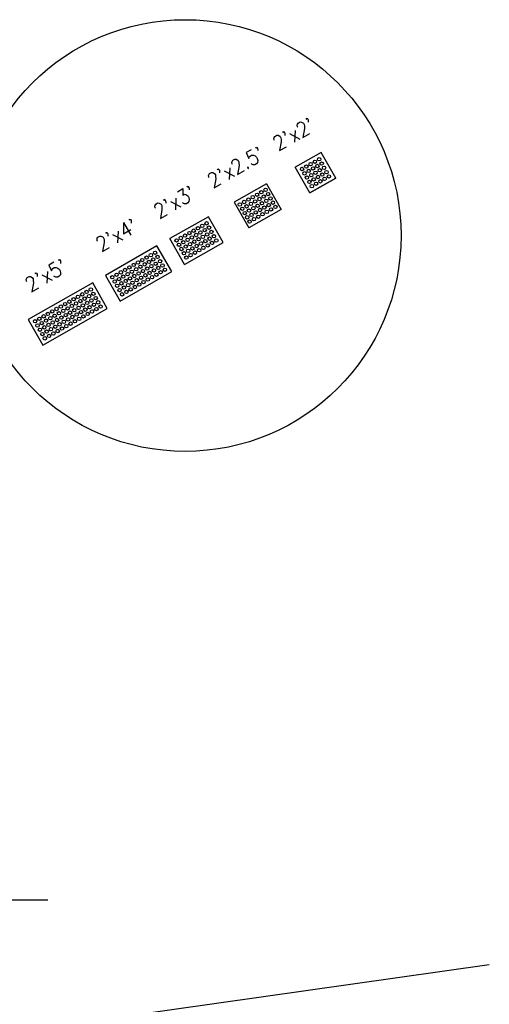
# Model space of a CAD drawing. Extents: x 167754 to 212748, y 396132 to 454338.
# Tile 17 of 150: x 180762 to 180794, y 413992 to 414058. Entities that reach past the tile are written whole.
import ezdxf

# ---------------------------------------------------------------- set-up
doc = ezdxf.new("R2010")
doc.units = 0
doc.header["$MEASUREMENT"] = 0
doc.layers.get('0').update_dxf_attribs({"linetype": 'CONTINUOUS'})
for name, color, linetype, plot in [('0_EX. 3DP', 31, 'CONTINUOUS', False), ('SC_SCRATCH-1', 7, 'CONTINUOUS', False), ('SC_SCRATCH-2', 2, 'CONTINUOUS', False), ('SC_SCRATCH-3', 3, 'CONTINUOUS', False), ('SC_SCRATCH-4', 4, 'CONTINUOUS', False), ('SC_SCRATCH-5', 5, 'CONTINUOUS', False)]:
    doc.layers.add(name, color=color, linetype=linetype, plot=plot)
doc.layers.add('SC_SCRATCH-6', color=6, linetype='CONTINUOUS')
doc.styles.add('romans', font='romans.shx', dxfattribs={"width": 0.75, "oblique": 22.5})
doc.styles.get("Standard").update_dxf_attribs({"font": 'romans.shx', "width": 0.9})
doc.dimstyles.new('4P', dxfattribs={"dimscale": 4, "dimtxt": 0.14, "dimasz": 0.14, "dimexe": 0.05, "dimexo": 0.05, "dimgap": 0.05, "dimtad": 1, "dimzin": 0, "dimdsep": 46, "dimtxsty": 'romans', "dimcen": 0, "dimdle": 0.1, "dimclrd": 1, "dimclre": 1, "dimclrt": 7, "dimaunit": 1, "dimadec": 4, "dimazin": 0, "dimtfac": 1, "dimtmove": 0, "dimatfit": 2, "dimfxl": 1, "dimtvp": 1, "dimtolj": 1, "dimtzin": 0, "dimarcsym": 0})

# ---------------------------------------------------------------- blocks, each defined once
blk = doc.blocks.new('DOMES_5FT')
for p, q in [((-0.07, 2.499), (-2.069, 2.443)), ((-2.069, 2.443), (-1.929, -2.555)), ((0.07, -2.499), (-0.07, 2.499)), ((-1.929, -2.555), (0.07, -2.499))]:
    blk.add_line(p, q)
for centre in [(-1.725, 2.12), (-1.392, 2.13), (-1.059, 2.139), (-0.727, 2.148), (-0.394, 2.158), (-1.716, 1.788), (-1.706, 1.453), (-1.383, 1.797), (-1.374, 1.462), (-1.05, 1.806), (-1.041, 1.471), (-0.717, 1.816), (-0.708, 1.481), (-0.384, 1.825), (-0.375, 1.49), (-1.697, 1.12), (-1.688, 0.787), (-1.364, 1.129), (-1.355, 0.796), (-1.031, 1.138), (-1.022, 0.806), (-0.698, 1.148), (-0.689, 0.815), (-0.366, 1.157), (-0.356, 0.824), (-1.678, 0.454), (-1.669, 0.121), (-1.346, 0.463), (-1.336, 0.131), (-1.013, 0.473), (-1.003, 0.14), (-0.68, 0.482), (-0.67, 0.149), (-0.347, 0.491), (-0.338, 0.159), (-1.66, -0.212), (-1.65, -0.547), (-1.327, -0.202), (-1.317, -0.537), (-0.994, -0.193), (-0.985, -0.528), (-0.661, -0.184), (-0.652, -0.518), (-0.328, -0.174), (-0.319, -0.509), (-1.641, -0.881), (-1.632, -1.214), (-1.308, -0.872), (-1.299, -1.205), (-0.975, -0.863), (-0.966, -1.196), (-0.642, -0.853), (-0.633, -1.186), (-0.309, -0.844), (-0.3, -1.177), (-1.622, -1.547), (-1.613, -1.88), (-1.289, -1.538), (-1.28, -1.871), (-0.956, -1.528), (-0.947, -1.861), (-0.624, -1.519), (-0.614, -1.852), (-0.291, -1.51), (-0.281, -1.843), (-1.604, -2.213), (-1.271, -2.204), (-0.938, -2.194), (-0.605, -2.185), (-0.272, -2.175)]:
    blk.add_circle(centre, 0.115)
blk = doc.blocks.new('DOMES_4FT')
for p, q in [((-21.22, 49.29), (-23.96, 1.37)), ((2.74, 47.92), (-21.22, 49.29)), ((0, 0), (2.74, 47.92)), ((-23.96, 1.37), (0, 0))]:
    blk.add_line(p, q)
for centre in [(-17.66, 41.08), (-17.43, 45.07), (-13.67, 40.86), (-13.44, 44.85), (-9.68, 40.63), (-9.45, 44.62), (-5.69, 40.4), (-5.47, 44.39), (-1.7, 40.17), (-1.48, 44.16), (-18.12, 33.11), (-17.89, 37.09), (-14.13, 32.88), (-13.9, 36.87), (-10.14, 32.65), (-9.91, 36.64), (-6.15, 32.42), (-5.92, 36.41), (-2.16, 32.19), (-1.93, 36.18), (-18.58, 25.1), (-18.35, 29.12), (-14.59, 24.87), (-14.36, 28.89), (-10.6, 24.65), (-10.37, 28.66), (-6.61, 24.42), (-6.38, 28.43), (-2.62, 24.19), (-2.39, 28.2), (-19.03, 17.1), (-18.81, 21.09), (-15.04, 16.87), (-14.82, 20.86), (-11.06, 16.64), (-10.83, 20.63), (-7.07, 16.41), (-6.84, 20.4), (-3.08, 16.19), (-2.85, 20.18), (-19.49, 9.12), (-19.26, 13.11), (-15.5, 8.89), (-15.27, 12.88), (-11.51, 8.66), (-11.28, 12.65), (-7.52, 8.44), (-7.29, 12.42), (-3.53, 8.21), (-3.3, 12.2), (-19.72, 5.13), (-15.73, 4.9), (-11.74, 4.67), (-7.75, 4.45), (-3.76, 4.22)]:
    blk.add_circle(centre, 1.37)

msp = doc.modelspace()

# ---------------------------------------------------------------- linework, layer by layer
at = {"layer": '0_EX. 3DP'}
msp.add_polyline3d([(180723.326, 413984.673, 1146.423), (180747.583, 413988.087, 1148.208), (180766.515, 413990.584, 1149.471), (180794.142, 413994.508, 1150.265)], dxfattribs=at)
at = {"layer": 'SC_SCRATCH-1', "color": 1}
for points in [[(180782.783, 414049.354), (180781.045, 414048.365)], [(180783.772, 414047.616), (180782.783, 414049.354)], [(180782.034, 414046.627), (180781.045, 414048.365)], [(180782.034, 414046.627), (180781.045, 414048.365)], [(180783.772, 414047.616), (180782.034, 414046.627)], [(180782.034, 414046.627), (180783.772, 414047.616)]]:
    msp.add_lwpolyline(points, dxfattribs=at)
at = {"layer": 'SC_SCRATCH-1'}
msp.add_circle((180773.604, 414043.75), 14.582, dxfattribs=at)
at = {"layer": 'SC_SCRATCH-1', "color": 1}
for centre in [(180781.789, 414048.408), (180782.078, 414048.573), (180782.368, 414048.738), (180782.532, 414048.448), (180782.657, 414048.903), (180782.822, 414048.613), (180781.499, 414048.244), (180781.664, 414047.954), (180781.953, 414048.119), (180782.118, 414047.83), (180782.243, 414048.284), (180782.408, 414047.994), (180782.697, 414048.159), (180782.862, 414047.87), (180782.986, 414048.324), (180783.151, 414048.034), (180783.316, 414047.745), (180781.829, 414047.665), (180781.994, 414047.375), (180782.158, 414047.086), (180782.283, 414047.54), (180782.448, 414047.251), (180782.572, 414047.705), (180782.737, 414047.415), (180783.026, 414047.58)]:
    msp.add_circle(centre, 0.115, dxfattribs=at)
at = {"layer": 'SC_SCRATCH-2', "color": 6}
for points in [[(180779.09, 414047.252), (180776.917, 414046.015)], [(180779.09, 414047.252), (180780.079, 414045.514)], [(180776.917, 414046.015), (180777.906, 414044.277)], [(180780.079, 414045.514), (180777.906, 414044.277)]]:
    msp.add_lwpolyline(points, dxfattribs=at)
for centre in [(180778.46, 414046.51), (180778.749, 414046.675), (180779.039, 414046.84), (180779.203, 414046.55), (180777.299, 414045.849), (180777.59, 414046.015), (180777.881, 414046.181), (180778.046, 414045.891), (180778.17, 414046.346), (180778.335, 414046.056), (180778.5, 414045.767), (180778.625, 414046.221), (180778.789, 414045.931), (180778.914, 414046.386), (180779.079, 414046.096), (180779.243, 414045.807), (180779.368, 414046.261), (180779.533, 414045.971), (180777.463, 414045.56), (180777.628, 414045.271), (180777.755, 414045.726), (180777.919, 414045.436), (180778.084, 414045.147), (180778.21, 414045.602), (180778.375, 414045.313), (180778.665, 414045.477), (180778.829, 414045.188), (180778.954, 414045.642), (180779.119, 414045.353), (180779.408, 414045.517), (180779.698, 414045.682), (180777.793, 414044.981), (180777.958, 414044.692), (180778.249, 414044.858), (180778.54, 414045.023)]:
    msp.add_circle(centre, 0.115, dxfattribs=at)
at = {"layer": 'SC_SCRATCH-3'}
for points in [[(180775.179, 414045.026), (180772.571, 414043.542)], [(180776.168, 414043.288), (180775.179, 414045.026)], [(180773.561, 414041.804), (180772.571, 414043.542)], [(180773.561, 414041.804), (180776.168, 414043.288)]]:
    msp.add_lwpolyline(points, dxfattribs=at)
for centre in [(180775.052, 414044.574), (180773.604, 414043.75), (180773.894, 414043.915), (180774.183, 414044.08), (180774.348, 414043.79), (180774.473, 414044.244), (180774.637, 414043.955), (180774.762, 414044.409), (180774.927, 414044.12), (180775.092, 414043.83), (180775.216, 414044.284), (180775.381, 414043.995), (180773.026, 414043.421), (180773.19, 414043.131), (180773.315, 414043.586), (180773.48, 414043.296), (180773.769, 414043.461), (180773.934, 414043.171), (180774.059, 414043.626), (180774.223, 414043.336), (180774.513, 414043.501), (180774.677, 414043.212), (180774.802, 414043.666), (180774.967, 414043.376), (180775.132, 414043.087), (180775.256, 414043.541), (180775.421, 414043.252), (180775.546, 414043.706), (180775.71, 414043.416), (180773.355, 414042.842), (180773.52, 414042.553), (180773.644, 414043.007), (180773.809, 414042.717), (180773.974, 414042.428), (180774.099, 414042.882), (180774.263, 414042.593), (180774.388, 414043.047), (180774.553, 414042.757), (180774.842, 414042.922), (180773.685, 414042.263)]:
    msp.add_circle(centre, 0.115, dxfattribs=at)

# ---------------------------------------------------------------- block references
at = {"layer": 'SC_SCRATCH-4', "xscale": 0.08333333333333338, "yscale": 0.08333333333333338, "zscale": 0.08333333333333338, "rotation": 123.0956169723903}
msp.add_blockref('DOMES_4FT', (180771.702, 414043.047), dxfattribs=at)
at = {"layer": 'SC_SCRATCH-5', "rotation": 298.0375014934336}
msp.add_blockref('DOMES_5FT', (180766.179, 414037.589), dxfattribs=at)

# ---------------------------------------------------------------- texts
at = {"layer": 'SC_SCRATCH-1', "color": 1, "insert": (180780.925, 414050.598), "char_height": 1, "attachment_point": 5, "rotation": 29.64612}
msp.add_mtext_dynamic_manual_height_columns("2'x2'", width=2.84833, gutter_width=12, heights=[0], dxfattribs=at)
at = {"layer": 'SC_SCRATCH-2', "color": 6, "insert": (180777.014, 414048.372), "char_height": 1, "attachment_point": 5, "rotation": 29.64612}
msp.add_mtext_dynamic_manual_height_columns("2'x2.5'", width=2.84833, gutter_width=12, heights=[0], dxfattribs=at)
at = {"layer": 'SC_SCRATCH-3', "insert": (180772.886, 414046.022), "char_height": 1, "attachment_point": 5, "rotation": 29.64612}
msp.add_mtext_dynamic_manual_height_columns("2'x3'", width=2.84833, gutter_width=12, heights=[0], dxfattribs=at)
at = {"layer": 'SC_SCRATCH-4', "insert": (180768.978, 414043.791), "char_height": 1, "attachment_point": 5, "rotation": 29.64612}
msp.add_mtext_dynamic_manual_height_columns("2'x4'", width=2.84833, gutter_width=12, heights=[0], dxfattribs=at)
at = {"layer": 'SC_SCRATCH-5', "insert": (180764.201, 414041.065), "char_height": 1, "attachment_point": 5, "rotation": 29.64612}
msp.add_mtext_dynamic_manual_height_columns("2'x5'", width=2.84833, gutter_width=12, heights=[0], dxfattribs=at)

# ---------------------------------------------------------------- leaders
at = {"layer": 'SC_SCRATCH-6', "has_arrowhead": 0}
msp.add_leader([(180747.015, 413998.884), (180747.025, 413998.882), (180764.325, 413998.882)], dimstyle='4P', override={"dimscale": 20, "dimasz": 0.1}, dxfattribs=at)

doc.saveas('drawing.dxf')
